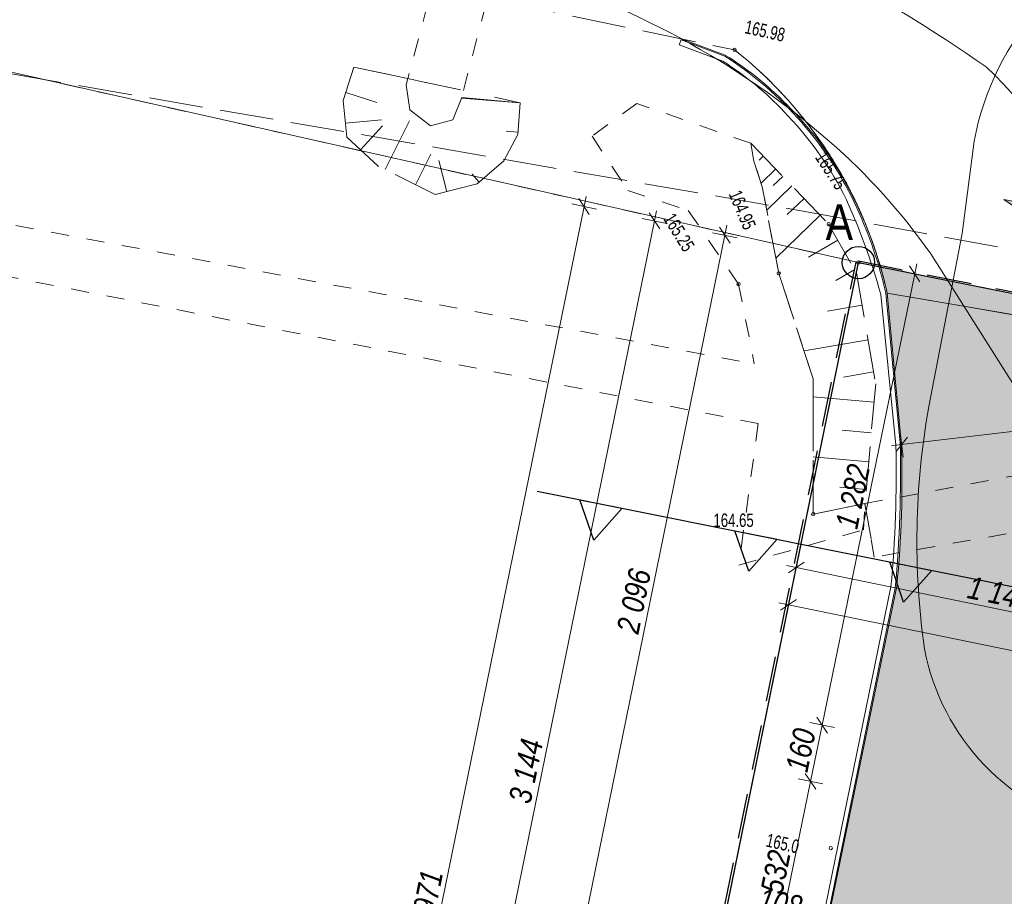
# Model space of a CAD drawing. Header units: millimetres. Extents: x -2869190 to 831897, y -1534405 to -3798.
# Tile 11 of 49: x -4184 to 23239, y -694407 to -670005. Entities that reach past the tile are written whole.
import ezdxf
from ezdxf.xclip import XClip

# ---------------------------------------------------------------- set-up
doc = ezdxf.new("R2010")
doc.units = ezdxf.units.MM
doc.header["$MEASUREMENT"] = 0
doc.header["$XCLIPFRAME"] = 0
for name, pattern in [('1_OTDN_A', [2000, 1000, -1000]), ('1_OTKJ', [2000, 1500, -500]), ('1_OTKZ_B', [1000, 500, -500]), ('1_OTRK', [1750, 1250, -500]), ('1_OTRKG', [1750, 1250, -500]), ('1_OTWM', [1000, 500, -500]), ('3_SUPP_P', [2000, 1500, -500]), ('GUZ', [1000, 500, -500]), ('Przerywana długa', [1950, 1250, -700])]:
    doc.linetypes.add(name, pattern=pattern)
for name, color, linetype, lineweight in [('Mapa robocza Poniatowa_1_Dzialki_Nr_pióra__7', 7, 'Continuous', 18), ('Mapa robocza Poniatowa_1_OTD_L_12_Nr_pióra__7', 7, 'Continuous', 18), ('Mapa robocza Poniatowa_1_OTK_L_0_Nr_pióra__7', 7, 'Continuous', 18), ('Mapa robocza Poniatowa_1_OTK_L_1_Nr_pióra__7', 7, 'Continuous', 18), ('Mapa robocza Poniatowa_1_OTK_L_8_Nr_pióra__7', 7, 'Continuous', 18), ('Mapa robocza Poniatowa_1_OTR_L_1_Nr_pióra__7', 7, 'Continuous', 18), ('Mapa robocza Poniatowa_1_OTR_T_0_Nr_pióra__7', 7, 'Continuous', 18), ('Mapa robocza Poniatowa_1_OTR_T_1_Nr_pióra__7', 7, 'Continuous', 18), ('Mapa robocza Poniatowa_1_OTW_L_3_Nr_pióra__7', 7, 'Continuous', 18), ('Mapa robocza Poniatowa_1_P_SUTP_L_0_Nr_pióra__30', 30, 'Continuous', 18), ('Mapa robocza Poniatowa_1_Punkty_Nr_pióra__7', 7, 'Continuous', 18), ('Mapa robocza Poniatowa_1_Uzytki_Nr_pióra__90', 3, 'Continuous', 18), ('PZT woda_Nr_pióra__38', 30, 'Continuous', 13), ('PZT_Nr_pióra__101', 7, 'Continuous', 5), ('PZT_Nr_pióra__18', 9, 'Continuous', 13), ('PZT_Nr_pióra__21', 7, 'Continuous', 25), ('PZT_Nr_pióra__243', 100, 'Continuous', 25), ('PZT_Nr_pióra__41', 7, 'Continuous', 15), ('Wymiarowanie - PZT_Nr_pióra__101', 7, 'Continuous', 5), ('Wymiarowanie - PZT_Nr_pióra__161', 7, 'Continuous', 5)]:
    doc.layers.add(name, color=color, linetype=linetype, lineweight=lineweight)
doc.layers.add('PZT', color=7, linetype='Continuous')
doc.layers.add('Wymiarowanie - PZT', color=7, linetype='Continuous')
for name, color, linetype, lineweight, true_color in [('PZT woda_Nr_pióra__217', 7, 'Continuous', 20, 0xd90005), ('PZT_Nr_pióra__215', 7, 'Continuous', 30, 0xd90005), ('PZT_Nr_pióra__218', 7, 'Continuous', 15, 0xd90005), ('PZT_Nr_pióra__235', 7, 'Continuous', 13, 0xf3a025)]:
    doc.layers.add(name, color=color, linetype=linetype, lineweight=lineweight, true_color=true_color)
doc.styles.add('GENERATED_STYLE_1', font='txt')
doc.styles.add('GENERATED_STYLE_3', font='txt')
doc.styles.add('GENERATED_STYLE_4', font='txt')
doc.dimstyles.new('GENERATED_STYLE__1', dxfattribs={"dimtxt": 625, "dimasz": 356.25, "dimexe": 0.18, "dimexo": 0, "dimgap": 0.09, "dimtad": 1, "dimdec": 0, "dimlfac": 0.1, "dimzin": 0, "dimdsep": 46, "dimtxsty": 'GENERATED_STYLE_3', "dimblk": 'ARROWHEAD_6', "dimblk1": 'ARROWHEAD_6', "dimblk2": 'ARROWHEAD_6', "dimcen": 0.09, "dimclrd": 7, "dimclre": 7, "dimclrt": 7, "dimadec": 1, "dimazin": 0, "dimtfac": 1, "dimtdec": 4, "dimtmove": 0, "dimatfit": 3, "dimfxl": 0, "dimtolj": 1, "dimtzin": 0, "dimarcsym": 0})

# ---------------------------------------------------------------- blocks, each defined once
blk = doc.blocks.new('Rysunek_1_1', base_point=(-1018646, -779702))
at = {"layer": 'Mapa robocza Poniatowa_1_Dzialki_Nr_pióra__7', "linetype": 'Continuous'}
for p, q in [((-39083, -663685), (19177, -676765)), ((19177, -676765), (11237, -715665)), ((19177, -676765), (68207, -686595))]:
    blk.add_line(p, q, dxfattribs=at)
at = {"layer": 'Mapa robocza Poniatowa_1_OTD_L_12_Nr_pióra__7', "linetype": '1_OTDN_A'}
for p, q in [((5127, -671325), (9757, -672315)), ((19357, -683475), (19617, -684965))]:
    blk.add_line(p, q, dxfattribs=at)
at = {"layer": 'Mapa robocza Poniatowa_1_OTK_L_0_Nr_pióra__7', "linetype": '1_OTKJ'}
for p, q in [((5337, -668675), (15727, -670845)), ((19977, -677615), (28807, -679135))]:
    blk.add_line(p, q, dxfattribs=at)
blk.add_arc((8315, -680217), 11949, 12.579, 51.6597, dxfattribs=at)
at = {"layer": 'Mapa robocza Poniatowa_1_OTK_L_1_Nr_pióra__7', "linetype": 'Continuous'}
blk.add_line((19977, -677615), (28807, -679135), dxfattribs=at)
blk.add_arc((8315, -680217), 11949, 12.579, 51.6597, dxfattribs=at)
at = {"layer": 'Mapa robocza Poniatowa_1_OTK_L_8_Nr_pióra__7', "linetype": '1_OTKZ_B'}
for p, q in [((9990, -658938), (6629, -671646)), ((8174, -671976), (11475, -659340)), ((6629, -671646), (8174, -671976)), ((19357, -683475), (28877, -681705)), ((29197, -683285), (19617, -684965)), ((19617, -684965), (19357, -683475))]:
    blk.add_line(p, q, dxfattribs=at)
at = {"layer": 'Mapa robocza Poniatowa_1_OTR_L_1_Nr_pióra__7', "linetype": '1_OTRKG'}
for p, q in [((4829, -672253), (5127, -671325)), ((4927, -673275), (4829, -672253)), ((9757, -672315), (9688, -673200)), ((9688, -673200), (9297, -673935)), ((5803, -674078), (4927, -673275)), ((16177, -673445), (18347, -675695)), ((9297, -673935), (8562, -674573)), ((7387, -674875), (5803, -674078)), ((8562, -674573), (7387, -674875)), ((18347, -675695), (19127, -677055)), ((19127, -677055), (19657, -680145)), ((19657, -680145), (19357, -683475))]:
    blk.add_line(p, q, dxfattribs=at)
at = {"layer": 'Mapa robocza Poniatowa_1_OTR_L_1_Nr_pióra__7', "linetype": 'Continuous'}
for p, q in [((5127, -671325), (6629, -671646)), ((4899, -672033), (5764, -672311)), ((9757, -672315), (8122, -672187)), ((8127, -672175), (9757, -672315)), ((4890, -672889), (5897, -672791)), ((5992, -674173), (6673, -672819)), ((5310, -673626), (5923, -672957)), ((9693, -673132), (9367, -673107)), ((16177, -673445), (16177, -673445)), ((6839, -674599), (7265, -673752)), ((7711, -674792), (7489, -673928)), ((9296, -673936), (9289, -673928)), ((16524, -673805), (16408, -673917)), ((8614, -674527), (8422, -674306)), ((16871, -674165), (16464, -674557)), ((17068, -674368), (16803, -674623)), ((17323, -674632), (16621, -675309)), ((17661, -674983), (17196, -675432)), ((18110, -675448), (16876, -676639)), ((18603, -676142), (17783, -676612)), ((19074, -676962), (18550, -677262)), ((19281, -677952), (18318, -678117)), ((19446, -678915), (17661, -679221)), ((19599, -679808), (18758, -679952)), ((19611, -680654), (17917, -680501)), ((19535, -681501), (18726, -681428)), ((19462, -682310), (17917, -682171)), ((19393, -683082), (18655, -683016))]:
    blk.add_line(p, q, dxfattribs=at)
at = {"layer": 'Mapa robocza Poniatowa_1_OTR_L_1_Nr_pióra__7', "linetype": '1_OTRK'}
for p, q in [((6629, -671646), (6577, -671815)), ((6577, -671815), (6682, -672514)), ((7876, -672788), (8127, -672175)), ((6682, -672514), (7257, -672955)), ((7257, -672955), (7876, -672788)), ((16265, -673947), (16177, -673445)), ((16498, -674660), (16265, -673947)), ((16649, -675456), (16498, -674660)), ((16957, -677065), (16649, -675456)), ((17917, -680005), (16957, -677065)), ((17917, -683765), (17917, -680005)), ((17917, -683765), (19357, -683475))]:
    blk.add_line(p, q, dxfattribs=at)
at = {"layer": 'Mapa robocza Poniatowa_1_OTR_T_0_Nr_pióra__7', "linetype": 'Continuous'}
for centre in [(15727, -670845), (18347, -675695), (16957, -677065), (15837, -677365), (17917, -683765)]:
    blk.add_circle(centre, 45, dxfattribs=at)
at = {"layer": 'Mapa robocza Poniatowa_1_OTR_T_1_Nr_pióra__7', "linetype": 'Continuous'}
blk.add_circle((18407, -693065), 45, dxfattribs=at)
at = {"layer": 'Mapa robocza Poniatowa_1_OTW_L_3_Nr_pióra__7', "linetype": '1_OTWM'}
for p, q in [((13007, -672335), (11757, -673245)), ((16177, -673445), (13007, -672335)), ((11757, -673245), (12757, -674755)), ((16265, -673947), (16177, -673445)), ((-16083, -673525), (16277, -679585)), ((16498, -674660), (16265, -673947)), ((16387, -681245), (-16423, -674825)), ((12757, -674755), (14437, -675315)), ((16649, -675456), (16498, -674660)), ((14437, -675315), (15837, -677365)), ((16957, -677065), (16649, -675456)), ((17917, -680005), (16957, -677065)), ((15837, -677365), (16277, -679585)), ((17917, -683765), (17917, -680005)), ((16387, -681245), (15847, -685185)), ((19357, -683475), (17917, -683765)), ((19317, -684205), (19357, -683475)), ((15847, -685185), (19317, -684205))]:
    blk.add_line(p, q, dxfattribs=at)
at = {"layer": 'Mapa robocza Poniatowa_1_P_SUTP_L_0_Nr_pióra__30', "linetype": '3_SUPP_P'}
for p, q in [((-36043, -666035), (17637, -675335)), ((17637, -675335), (54397, -682095))]:
    blk.add_line(p, q, dxfattribs=at)
at = {"layer": 'Mapa robocza Poniatowa_1_Punkty_Nr_pióra__7', "linetype": 'Continuous'}
blk.add_circle((19177, -676765), 45, dxfattribs=at)
at = {"layer": 'Mapa robocza Poniatowa_1_Uzytki_Nr_pióra__90', "linetype": 'GUZ'}
for p, q in [((-39083, -663685), (19177, -676765)), ((19177, -676765), (11237, -715665)), ((68207, -686595), (19177, -676765))]:
    blk.add_line(p, q, dxfattribs=at)
at = {"layer": 'Mapa robocza Poniatowa_1_OTR_T_0_Nr_pióra__7', "linetype": 'Continuous', "char_height": 375, "style": 'GENERATED_STYLE_1'}
for s, insert, attachment_point, rotation in [('\\A1;{\\W0.700000x;\\fArial|b0|i0|c238|p38;165.98}', (15985, -670381), 7, 347.4), ('\\A1;{\\W0.700000x;\\fArial|b0|i0|c238|p38;165.75}', (18268, -673631), 1, 302.931), ('\\A1;{\\W0.700000x;\\fArial|b0|i0|c238|p38;164.95}', (15901, -674709), 1, 292.8133), ('\\A1;{\\W0.700000x;\\fArial|b0|i0|c238|p38;165.25}', (14049, -675348), 1, 301.5348)]:
    blk.add_mtext(s, dxfattribs=dict(at, insert=insert, attachment_point=attachment_point, rotation=rotation))
at = {"layer": 'Mapa robocza Poniatowa_1_OTR_T_0_Nr_pióra__7', "linetype": 'Continuous', "insert": (15139, -683751), "char_height": 375, "attachment_point": 1, "style": 'GENERATED_STYLE_1'}
blk.add_mtext('\\A1;{\\W0.700000x;\\fArial|b0|i0|c238|p38;164.65}', dxfattribs=at)
at = {"layer": 'Mapa robocza Poniatowa_1_OTR_T_1_Nr_pióra__7', "linetype": 'Continuous', "insert": (16577, -693021), "char_height": 375, "attachment_point": 7, "rotation": 347.4, "style": 'GENERATED_STYLE_1'}
blk.add_mtext('\\A1;{\\W0.700000x;\\fArial|b0|i0|c238|p38;165.0}', dxfattribs=at)
blk = doc.blocks.new('*D14')
at = {"layer": 'Wymiarowanie - PZT_Nr_pióra__101', "linetype": 'Continuous'}
for p, q in [((7208, -706405), (13495, -675605)), ((7553, -706476), (6864, -706335)), ((5553, -714513), (7208, -706405)), ((5898, -714584), (5209, -714443)), ((5497, -714789), (5553, -714513))]:
    blk.add_line(p, q, dxfattribs=at)
at = {"layer": 'Wymiarowanie - PZT_Nr_pióra__161', "linetype": 'Continuous'}
for p, q in [((7062, -706184), (7354, -706627)), ((5407, -714292), (5699, -714734))]:
    blk.add_line(p, q, dxfattribs=at)
at = {"layer": 'Wymiarowanie - PZT_Nr_pióra__101', "insert": (6138, -711022), "char_height": 625, "attachment_point": 7, "rotation": 78.4637, "style": 'GENERATED_STYLE_3'}
blk.add_mtext('\\A1;{\\fArial Narrow|b0|i1|c238|p34;828}', dxfattribs=at)
blk = doc.blocks.new('ARROWHEAD_6')
at = {"color": 0, "linetype": 'Continuous', "lineweight": 0}
for p, q in [((0, 0), (-1, 0)), ((-0.5, -0.5), (0.5, 0.5))]:
    blk.add_line(p, q, dxfattribs=at)
blk = doc.blocks.new('*D15')
at = {"layer": 'Wymiarowanie - PZT_Nr_pióra__101', "linetype": 'Continuous'}
for p, q in [((13495, -675605), (13551, -675329)), ((7208, -706405), (13495, -675605)), ((13839, -675675), (13150, -675535))]:
    blk.add_line(p, q, dxfattribs=at)
at = {"layer": 'Wymiarowanie - PZT_Nr_pióra__161', "linetype": 'Continuous'}
for p, q in [((13641, -675826), (13349, -675384)), ((7062, -706184), (7354, -706627))]:
    blk.add_line(p, q, dxfattribs=at)
at = {"layer": 'Wymiarowanie - PZT_Nr_pióra__101', "insert": (10049, -691862), "char_height": 625, "attachment_point": 7, "rotation": 78.4637, "style": 'GENERATED_STYLE_3'}
blk.add_mtext('\\A1;{\\fArial Narrow|b0|i1|c238|p34;3\xa0144}', dxfattribs=at)
blk = doc.blocks.new('*D19')
at = {"layer": 'Wymiarowanie - PZT_Nr_pióra__101', "linetype": 'Continuous'}
for p, q in [((11262, -696544), (15454, -676005)), ((11607, -696614), (10918, -696474)), ((9401, -705663), (11262, -696544))]:
    blk.add_line(p, q, dxfattribs=at)
at = {"layer": 'Wymiarowanie - PZT_Nr_pióra__161', "linetype": 'Continuous'}
for p, q in [((11116, -696323), (11408, -696765)), ((9255, -705442), (9547, -705885))]:
    blk.add_line(p, q, dxfattribs=at)
at = {"layer": 'Wymiarowanie - PZT_Nr_pióra__101', "insert": (10089, -701666), "char_height": 625, "attachment_point": 7, "rotation": 78.4637, "style": 'GENERATED_STYLE_3'}
blk.add_mtext('\\A1;{\\fArial Narrow|b0|i1|c238|p34;931}', dxfattribs=at)
blk = doc.blocks.new('*D20')
at = {"layer": 'Wymiarowanie - PZT_Nr_pióra__101', "linetype": 'Continuous'}
for p, q in [((15799, -676075), (15110, -675935)), ((15454, -676005), (15511, -675729)), ((11262, -696544), (15454, -676005)), ((11607, -696614), (10918, -696474))]:
    blk.add_line(p, q, dxfattribs=at)
at = {"layer": 'Wymiarowanie - PZT_Nr_pióra__161', "linetype": 'Continuous'}
for p, q in [((15601, -676226), (15308, -675784)), ((11116, -696323), (11408, -696765))]:
    blk.add_line(p, q, dxfattribs=at)
at = {"layer": 'Wymiarowanie - PZT_Nr_pióra__101', "insert": (13056, -687131), "char_height": 625, "attachment_point": 7, "rotation": 78.4637, "style": 'GENERATED_STYLE_3'}
blk.add_mtext('\\A1;{\\fArial Narrow|b0|i1|c238|p34;2\xa0096}', dxfattribs=at)
blk = doc.blocks.new('*D25')
at = {"layer": 'Wymiarowanie - PZT_Nr_pióra__101', "linetype": 'Continuous'}
for p, q in [((11880, -675275), (11191, -675135)), ((11535, -675205), (11592, -674929)), ((3594, -714113), (11535, -675205)), ((3938, -714184), (3249, -714043)), ((3537, -714389), (3594, -714113))]:
    blk.add_line(p, q, dxfattribs=at)
at = {"layer": 'Wymiarowanie - PZT_Nr_pióra__161', "linetype": 'Continuous'}
for p, q in [((11681, -675426), (11389, -674984)), ((3447, -713892), (3740, -714334))]:
    blk.add_line(p, q, dxfattribs=at)
at = {"layer": 'Wymiarowanie - PZT_Nr_pióra__101', "insert": (7262, -695516), "char_height": 625, "attachment_point": 7, "rotation": 78.4637, "style": 'GENERATED_STYLE_3'}
blk.add_mtext('\\A1;{\\fArial Narrow|b0|i1|c238|p34;3\xa0971}', dxfattribs=at)
blk = doc.blocks.new('*D27')
at = {"layer": 'Wymiarowanie - PZT_Nr_pióra__101', "linetype": 'Continuous'}
for p, q in [((17161, -686638), (17302, -685949)), ((16956, -686237), (17231, -686294)), ((17231, -686294), (36821, -690318)), ((36750, -690662), (36892, -689974))]:
    blk.add_line(p, q, dxfattribs=at)
at = {"layer": 'Wymiarowanie - PZT_Nr_pióra__161', "linetype": 'Continuous'}
for p, q in [((17453, -686148), (17010, -686440)), ((37043, -690172), (36600, -690464))]:
    blk.add_line(p, q, dxfattribs=at)
at = {"layer": 'Wymiarowanie - PZT_Nr_pióra__101', "insert": (26170, -688002), "char_height": 625, "attachment_point": 7, "rotation": 348.3916, "style": 'GENERATED_STYLE_3'}
blk.add_mtext('\\A1;{\\fArial Narrow|b0|i1|c238|p34;2\xa0000}', dxfattribs=at)
blk = doc.blocks.new('*D28')
at = {"layer": 'Wymiarowanie - PZT_Nr_pióra__101', "linetype": 'Continuous'}
for p, q in [((17231, -686294), (36821, -690318)), ((36750, -690662), (36892, -689974)), ((36821, -690318), (46612, -692329)), ((46541, -692674), (46682, -691985)), ((46612, -692329), (66202, -696354))]:
    blk.add_line(p, q, dxfattribs=at)
at = {"layer": 'Wymiarowanie - PZT_Nr_pióra__161', "linetype": 'Continuous'}
for p, q in [((37043, -690172), (36600, -690464)), ((46833, -692183), (46390, -692475))]:
    blk.add_line(p, q, dxfattribs=at)
at = {"layer": 'Wymiarowanie - PZT_Nr_pióra__101', "insert": (41154, -691080), "char_height": 625, "attachment_point": 7, "rotation": 348.3916, "style": 'GENERATED_STYLE_3'}
blk.add_mtext('\\A1;{\\fArial Narrow|b0|i1|c238|p34;999}', dxfattribs=at)
blk = doc.blocks.new('*D64')
at = {"layer": 'Wymiarowanie - PZT_Nr_pióra__101', "linetype": 'Continuous'}
for p, q in [((28438, -680529), (28520, -681227)), ((28479, -680878), (20378, -681830)), ((28758, -680845), (28479, -680878)), ((20337, -681481), (20419, -682179)), ((20378, -681830), (20099, -681863))]:
    blk.add_line(p, q, dxfattribs=at)
at = {"layer": 'Wymiarowanie - PZT_Nr_pióra__161', "linetype": 'Continuous'}
for p, q in [((28315, -681086), (28643, -680670)), ((20542, -681622), (20214, -682038))]:
    blk.add_line(p, q, dxfattribs=at)
at = {"layer": 'Wymiarowanie - PZT_Nr_pióra__101', "insert": (23818, -681300), "char_height": 625, "attachment_point": 7, "rotation": 6.6999, "style": 'GENERATED_STYLE_3'}
blk.add_mtext('\\A1;{\\fArial Narrow|b0|i1|c238|p34;816}', dxfattribs=at)
blk = doc.blocks.new('*D70')
at = {"layer": 'Wymiarowanie - PZT_Nr_pióra__101', "linetype": 'Continuous'}
for p, q in [((17374, -685599), (17516, -684910)), ((17169, -685198), (17445, -685254)), ((17445, -685254), (28618, -687550)), ((28548, -687894), (28689, -687205)), ((28618, -687550), (34966, -688854))]:
    blk.add_line(p, q, dxfattribs=at)
at = {"layer": 'Wymiarowanie - PZT_Nr_pióra__161', "linetype": 'Continuous'}
for p, q in [((17666, -685108), (17224, -685400)), ((28840, -687404), (28397, -687696))]:
    blk.add_line(p, q, dxfattribs=at)
at = {"layer": 'Wymiarowanie - PZT_Nr_pióra__101', "insert": (22175, -686098), "char_height": 625, "attachment_point": 7, "rotation": 348.3916, "style": 'GENERATED_STYLE_3'}
blk.add_mtext('\\A1;{\\fArial Narrow|b0|i1|c238|p34;1\xa0141}', dxfattribs=at)
blk = doc.blocks.new('*D87')
at = {"layer": 'Wymiarowanie - PZT_Nr_pióra__101', "linetype": 'Continuous'}
for p, q in [((20400, -677008), (21089, -677150)), ((20801, -676803), (20744, -677079)), ((20744, -677079), (18164, -689640)), ((17819, -689570), (18508, -689711)), ((18164, -689640), (17842, -691208))]:
    blk.add_line(p, q, dxfattribs=at)
at = {"layer": 'Wymiarowanie - PZT_Nr_pióra__161', "linetype": 'Continuous'}
for p, q in [((20890, -677300), (20598, -676857)), ((18310, -689862), (18018, -689419))]:
    blk.add_line(p, q, dxfattribs=at)
at = {"layer": 'Wymiarowanie - PZT_Nr_pióra__101', "insert": (19150, -684216), "char_height": 625, "attachment_point": 7, "rotation": 78.3916, "style": 'GENERATED_STYLE_3'}
blk.add_mtext('\\A1;{\\fArial Narrow|b0|i1|c238|p34;1\xa0282}', dxfattribs=at)
blk = doc.blocks.new('*D88')
at = {"layer": 'Wymiarowanie - PZT_Nr_pióra__101', "linetype": 'Continuous'}
for p, q in [((18164, -689640), (17842, -691208)), ((17497, -691137), (18186, -691278))]:
    blk.add_line(p, q, dxfattribs=at)
at = {"layer": 'Wymiarowanie - PZT_Nr_pióra__161', "linetype": 'Continuous'}
for p, q in [((18310, -689862), (18018, -689419)), ((17988, -691429), (17696, -690986))]:
    blk.add_line(p, q, dxfattribs=at)
at = {"layer": 'Wymiarowanie - PZT_Nr_pióra__101', "insert": (17760, -690987), "char_height": 625, "attachment_point": 7, "rotation": 78.3916, "style": 'GENERATED_STYLE_3'}
blk.add_mtext('\\A1;{\\fArial Narrow|b0|i1|c238|p34;160}', dxfattribs=at)
blk = doc.blocks.new('*D89')
at = {"layer": 'Wymiarowanie - PZT_Nr_pióra__101', "linetype": 'Continuous'}
for p, q in [((18164, -689640), (17842, -691208)), ((17842, -691208), (16771, -696422)), ((17497, -691137), (18186, -691278)), ((16771, -696422), (15765, -701320)), ((16426, -696351), (17115, -696493))]:
    blk.add_line(p, q, dxfattribs=at)
at = {"layer": 'Wymiarowanie - PZT_Nr_pióra__161', "linetype": 'Continuous'}
for p, q in [((17988, -691429), (17696, -690986)), ((16917, -696643), (16625, -696200))]:
    blk.add_line(p, q, dxfattribs=at)
at = {"layer": 'Wymiarowanie - PZT_Nr_pióra__101', "insert": (17063, -694377), "char_height": 625, "attachment_point": 7, "rotation": 78.3916, "style": 'GENERATED_STYLE_3'}
blk.add_mtext('\\A1;{\\fArial Narrow|b0|i1|c238|p34;532}', dxfattribs=at)
blk = doc.blocks.new('*D105')
at = {"layer": 'Wymiarowanie - PZT_Nr_pióra__101', "linetype": 'Continuous'}
for p, q in [((17614, -695535), (17755, -694847)), ((17409, -695134), (17685, -695191)), ((17685, -695191), (18742, -695409))]:
    blk.add_line(p, q, dxfattribs=at)
at = {"layer": 'Wymiarowanie - PZT_Nr_pióra__161', "linetype": 'Continuous'}
for p, q in [((17906, -695045), (17463, -695337)), ((18964, -695263), (18521, -695555))]:
    blk.add_line(p, q, dxfattribs=at)
at = {"layer": 'Wymiarowanie - PZT_Nr_pióra__101', "insert": (16351, -694789), "char_height": 625, "attachment_point": 7, "rotation": 348.3687, "style": 'GENERATED_STYLE_3'}
blk.add_mtext('\\A1;{\\fArial Narrow|b0|i1|c238|p34;108}', dxfattribs=at)
blk = doc.blocks.new('Symbol wejścia 19_3')
at = {"layer": 'PZT_Nr_pióra__235', "linetype": 'Continuous'}
blk.add_hatch(color=256, dxfattribs=at).paths.add_polyline_path([(0, 0), (3000, 0), (1500, 667)])
at = {"layer": 'PZT_Nr_pióra__41', "linetype": 'Continuous'}
for p, q in [((0, 0), (1500, 667)), ((3000, 0), (1500, 667)), ((0, 0), (3000, 0))]:
    blk.add_line(p, q, dxfattribs=at)

msp = doc.modelspace()

# ---------------------------------------------------------------- hatches: boundary and pattern name
at = {"layer": 'PZT_Nr_pióra__18', "linetype": 'Continuous', "lineweight": 0, "true_color": 0x303030}
h = msp.add_hatch(color=250, dxfattribs=at)
h.paths.add_polyline_path([(18290, -695274.1), (20230.7, -685826.7, 0.0342737), (20378, -681829.9), (19977.2, -677614.7), (19790.8, -676887.7), (28952, -678724.5), (28605.1, -679740.9, 0.2320545), (28925.9, -682119.7), (30987.3, -684804.8, 0.1085836), (33551.3, -686482, 0.0216703), (37225.9, -687410.4), (52234.1, -690497.3), (52422.5, -690536, 0.1338962), (55516.2, -689795.9), (60219.7, -686318.1, 0.1523217), (61077, -685165.2), (68207.2, -686594.7), (68048.5, -687367, 0.0191623), (66004.9, -689242.9, 0.121663), (63292.7, -693721.1), (60876.7, -705482.2), (57350.3, -704757.8), (56996.1, -706482.2, 0.9611911), (56016.5, -706281), (56370.8, -704556.6), (49318, -703107.8), (49157.1, -703891.4, 0.3525594), (48594.3, -702965.9), (32617.1, -699677.2, 0.4142136), (31614.5, -700331.7), (31784.2, -699506), (18315.4, -696739.2)])
h.paths.add_polyline_path([(34109.2, -697530.9), (35607.5, -690237), (47068.2, -692591.3), (45569.8, -699885.2)], flags=0)

# ---------------------------------------------------------------- linework, layer by layer
at = {"layer": 'PZT woda_Nr_pióra__217', "linetype": 'Continuous', "flags": 128}
msp.add_lwpolyline([(58195.8, -673482.9), (57642.3, -675953.7), (41848.9, -672534.1), (37618.9, -671862, 0.2590145), (29890.2, -674075.9, 0.151752), (26367.8, -680643, 0.2032655), (26892.6, -683394.3), (30680.9, -690165.8), (34100.5, -691075), (33349.4, -693506.3), (27715.9, -692794.7), (25852.6, -692559.3, -0.2962676), (21015.1, -687517.1, -0.0790473), (21133.7, -680776.7), (22062.7, -675953.7), (22398.7, -673384.1, -0.1392192), (24266.5, -669626.6, -0.2067993), (29475.1, -667809.9, -0.0015386), (33211, -668363.4, -0.0871398), (38034, -668600.6), (41272.4, -669632)], format="xyb", close=True, dxfattribs=at)
at = {"layer": 'PZT woda_Nr_pióra__38', "linetype": 'Continuous', "flags": 128}
for points in [[(13215.7, -666415.7, -0.0681844), (22734.6, -671319.7, -0.1362576), (28021.5, -680318.5)], [(26163.4, -684371.3), (21191.1, -676524.2, 0.0594734), (18373.2, -673393.2, 0.1087226), (9549.5, -668611.3, 0.039429)]]:
    msp.add_lwpolyline(points, format="xyb", dxfattribs=at)
at = {"layer": 'PZT_Nr_pióra__101', "linetype": 'Continuous', "flags": 128}
for points in [[(17505, -695317), (17759.2, -695369.2, 0.4142136), (18172.5, -695096.8), (20083, -685796.3, 0.0282975), (20221, -681849.3), (19796.1, -677651.9, 0.0432857), (18762, -674852.7, 0.0740982), (17106.9, -672568.4, 0.0640558), (15399.1, -671162.2), (14182.8, -670704), (14245.4, -670535.2)], [(17598.4, -695458.7), (17852.6, -695510.9, 0.4142137), (18265.9, -695238.5), (20200.6, -685820.5, 0.0287201), (20339.6, -681779.8), (19942.2, -677617.8, 0.0493018), (19134.9, -675246.1, 0.1437683), (15451.7, -671016.5), (14235, -670563.4)], [(17621.7, -695494.1), (17876.7, -695546.5, 0.4142136), (18290, -695274.1), (20242.3, -685770.1, 0.0338229), (20369.6, -681761.3), (19977.2, -677614.7, 0.0592816), (19106, -675104.5, 0.084066), (17299.3, -672491.9, 0.0647993), (15465.3, -670987.6), (14245.4, -670535.2)]]:
    msp.add_lwpolyline(points, format="xyb", dxfattribs=at)
at = {"layer": 'PZT_Nr_pióra__21', "linetype": 'Continuous', "flags": 128}
msp.add_lwpolyline([(10226, -683129.3), (74584.5, -696032.5)], dxfattribs=at)
for points in [[(12595.9, -683604.4), (11806.6, -684488.9), (11419.3, -683368.5)], [(16910.1, -684469.4), (16120.8, -685353.9), (15733.5, -684233.5)], [(21224.2, -685334.3), (20434.9, -686218.8), (20047.6, -685098.4)]]:
    msp.add_lwpolyline(points, close=True, dxfattribs=at)
at = {"layer": 'PZT_Nr_pióra__215', "linetype": 'Continuous', "flags": 128}
msp.add_lwpolyline([(68207.2, -686594.7), (60177.2, -725684.7), (11237.2, -715664.7), (19177.2, -676764.7)], close=True, dxfattribs=at)
at = {"layer": 'PZT_Nr_pióra__215', "linetype": 'Continuous'}
msp.add_circle((19177.2, -676764.7), 450, dxfattribs=at)
at = {"layer": 'PZT_Nr_pióra__243', "linetype": 'Przerywana długa'}
for p, q in [((11155.7, -715714.5), (19112.6, -676750.2)), ((68207.2, -686549.7), (19156.6, -676724.7))]:
    msp.add_line(p, q, dxfattribs=at)

# ---------------------------------------------------------------- block references
at = {"layer": 'PZT', "linetype": 'Continuous'}
ref = msp.add_blockref('Rysunek_1_1', (-1018646.4, -779702.2), dxfattribs=at)
XClip(ref).set_block_clipping_path([(-2869189.9993924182, -1534404.713409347), (831897.1808271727, -24999.7134100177)])
at = {"layer": 'PZT', "color": 252, "linetype": 'Continuous', "lineweight": 5, "true_color": 0x858585, "zscale": 1000, "rotation": 169.5799807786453}
msp.add_blockref('Symbol wejścia 19_3', (26171.5, -675551.8), dxfattribs=at)

# ---------------------------------------------------------------- texts
at = {"layer": 'PZT_Nr_pióra__218', "linetype": 'Continuous', "insert": (18643.4, -675140.9), "char_height": 1000, "attachment_point": 2, "style": 'GENERATED_STYLE_4'}
msp.add_mtext('\\A1;{\\fArial Narrow|b0|i0|c238|p34;A}', dxfattribs=at)

# ---------------------------------------------------------------- dimensions: what is measured, and where the dimension line sits
at = {"layer": 'Wymiarowanie - PZT', "linetype": 'Continuous'}
for base, p1, p2, angle, picture, middle, turn in [((11535.3, -675204.9), (5553.2, -714513.3), (19177.2, -676764.7), 78.46371, '*D25', (7169.5, -694406.4), 78.46371), ((13494.9, -675604.9), (32048.9, -711475.6), (19177.2, -676764.7), 78.46371, '*D15', (9956.5, -690752.5), 78.46371), ((7208.1, -706405.3), (7512.8, -714913.2), (32048.9, -711475.6), 78.46371, '*D14', (5974.3, -710262.6), 78.46371), ((15454.5, -676004.9), (35348.8, -701460.2), (19177.2, -676764.7), 78.46371, '*D20', (12963.4, -686021.7), 78.46371), ((11262.2, -696543.9), (33475.9, -710577.4), (35348.8, -701460.2), 78.46371, '*D19', (9925.1, -700906.9), 78.46371), ((18163.8, -689640.5), (20752.9, -677080.6), (36222.7, -693350.2), 258.3916, '*D87', (19059.4, -683106.5), 78.3916), ((20378, -681829.9), (28478.8, -680876.9), (20375.7, -681811), 186.6999, '*D64', (24488.1, -680906.6), 6.6999), ((28618.5, -687549.7), (17445.7, -685250.7), (27259.7, -694164.2), 348.3916, '*D70', (23284.9, -686007.4), 348.3916), ((36821.2, -690318), (17232.2, -686290.1), (37012.3, -689387.3), 348.3916, '*D27', (27279.4, -687911.3), 348.3916), ((46611.6, -692329.2), (37012.3, -689387.3), (44367.9, -703251.5), 348.3916, '*D28', (41913.5, -690917.4), 348.3916), ((16770.7, -696421.8), (35896, -694916.5), (18462.3, -696769.3), 258.3916, '*D89', (16900.2, -693617.6), 78.3916), ((17841.8, -691207.7), (36222.7, -693350.2), (35896, -694916.5), 258.3916, '*D88', (17596.7, -690226.9), 78.3916), ((18742.4, -695408.7), (17404.4, -696552), (18462.3, -696769.3), 348.36871, '*D105', (17110.6, -694626.1), 348.36871)]:
    dim = msp.add_linear_dim(base=base, p1=p1, p2=p2, angle=angle, dimstyle='GENERATED_STYLE__1', dxfattribs=at)
    dim.commit()
    dim.dimension.update_dxf_attribs({"geometry": picture, "text_midpoint": middle, "dimtype": 160, "text_rotation": turn})

doc.saveas('drawing.dxf')
